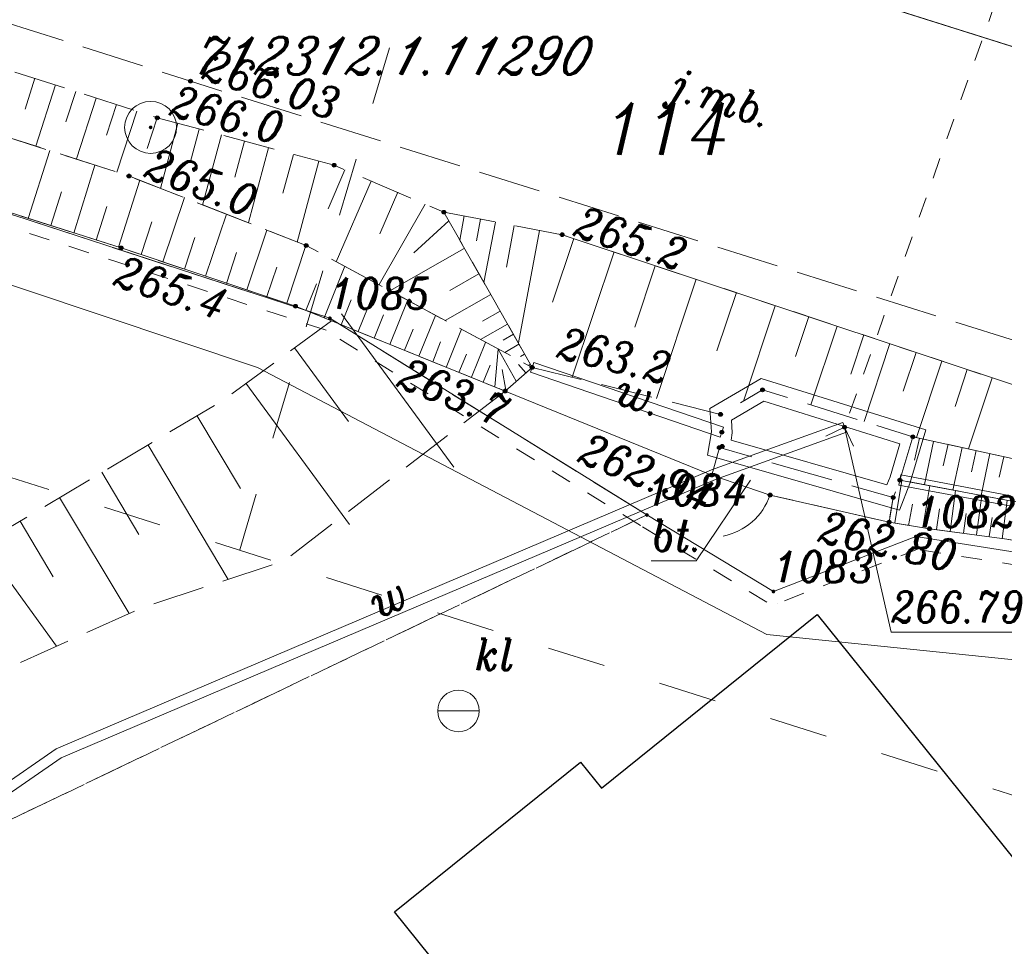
# Model space of a CAD drawing. Header units: metres. Extents: x 7435600 to 7436400, y 5537603 to 5538250.
# Tile 9 of 43: x 7435847 to 7435871, y 5537958 to 5537980. Entities that reach past the tile are written whole.
import ezdxf
from ezdxf.enums import TextEntityAlignment as Align

# ---------------------------------------------------------------- set-up
doc = ezdxf.new("R2010")
doc.units = ezdxf.units.M
doc.header["$MEASUREMENT"] = 0
for name, pattern in [('0.5_0.5', [1, 0.5, -0.5]), ('1.4_1.4', [2.8, 1.4, -1.4]), ('1.5_0.5', [2, 1.5, -0.5]), ('218-500', [1, 0.5, -0.5]), ('219-500', [0]), ('ib05_500', [1, 0.5, -0.5]), ('ktok04-500', [0]), ('mz1.0_0.5', [1.5, 1, -0.5]), ('mz1.25_0.5', [1.75, 1.25, -0.5])]:
    doc.linetypes.add(name, pattern=pattern)
doc.layers.get('0').update_dxf_attribs({"color": 2, "linetype": 'CONTINUOUS', "lineweight": 5})
doc.layers.add('!ramka', color=2, linetype='CONTINUOUS', lineweight=0)
for name, color, linetype in [('000 Inne (niezydentyfikowane)', 7, 'CONTINUOUS'), ('121-Punkt osnowy szczegółowej', 7, 'CONTINUOUS'), ('121-Punkt osnowy szczegółowej-Atr103', 7, 'CONTINUOUS'), ('140-Punkty robocze', 7, 'CONTINUOUS'), ('203-Punkt załamania granicy działki nie stabilizowany', 7, 'CONTINUOUS'), ('203-Punkt załamania granicy działki nie stabilizowany-Atr104', 7, 'CONTINUOUS'), ('211-Nr działki', 7, 'CONTINUOUS'), ('217-Granica konturu klasyfikcyjnego', 7, 'CONTINUOUS'), ('218-Granica użytku', 7, 'CONTINUOUS'), ('218-Granica użytku po granicy działki', 7, 'CONTINUOUS'), ('219-Linia granicy', 7, 'CONTINUOUS'), ('312-Budynek (powierzchnia)', 7, 'CONTINUOUS'), ('403-Punkt określonej wysokości', 7, 'CONTINUOUS'), ('bariera drogowa ochronna (linia)', 7, 'CONTINUOUS'), ('chodnik (powierzchnia)', 7, 'CONTINUOUS'), ('furtka (linia)', 7, 'CONTINUOUS'), ('furtka (linia) - symbol', 7, 'CONTINUOUS'), ('jezdnia (powierzchnia)', 7, 'CONTINUOUS'), ('jezdnia (powierzchnia)-Atr17', 7, 'CONTINUOUS'), ('krawężnik (linia)', 7, 'CONTINUOUS'), ('Miejsce błędu lub ostrzeżenia po kontroli', 7, 'CONTINUOUS'), ('murek oporowy (linia)', 7, 'CONTINUOUS'), ('ogrodzenie trwałe (linia)', 7, 'CONTINUOUS'), ('osadnik kanalizacji lokalnej (dół Chambeau) (punkt)', 7, 'CONTINUOUS'), ('osadnik kanalizacji lokalnej (dół Chambeau) (punkt)-Atr17', 7, 'CONTINUOUS'), ('plac (powierzchnia)', 7, 'CONTINUOUS'), ('plac (powierzchnia)-Atr17', 7, 'CONTINUOUS'), ('przepust (linia)', 7, 'CONTINUOUS'), ('przepust (linia) - symbol', 7, 'CONTINUOUS'), ('przewód gazowy (linia)', 7, 'CONTINUOUS'), ('punkt wysokościowy naturalny', 7, 'CONTINUOUS'), ('punkt wysokościowy naturalny-Atr2', 7, 'CONTINUOUS'), ('punkt wysokościowy sztuczny', 7, 'CONTINUOUS'), ('punkt wysokościowy sztuczny-Atr2', 7, 'CONTINUOUS'), ('rów melioracyjny  przydrożny (linia)', 7, 'CONTINUOUS'), ('rów melioracyjny  przydrożny (linia)-Atr17', 7, 'CONTINUOUS'), ('rów przydrożny (linia)', 7, 'CONTINUOUS'), ('rów przydrożny (linia)-Atr103', 7, 'CONTINUOUS'), ('skarpa nieumocniona (powierzchnia)', 7, 'CONTINUOUS'), ('skarpa umocniona (powierzchnia)', 7, 'CONTINUOUS')]:
    doc.layers.add(name, color=color, linetype=linetype)
doc.styles.get("Standard").update_dxf_attribs({"font": 'italic_1250.shx', "width": 0.75})
doc.linetypes.add('450-500k', pattern='A,2.5,0,[7,ksztalty.shx,S=0.714,R=0,X=0,Y=0],2.5', length=5)
doc.linetypes.add('902-500', pattern='A,3.75,0,[1,ksztalty.shx,S=0.5,R=0,X=0,Y=0],3.75', length=7.5)
doc.linetypes.add('ok01_500', pattern='A,1.75,0,[16,ksztalty.shx,S=1,R=0,X=0,Y=0],1.75', length=3.5)

# ---------------------------------------------------------------- blocks, each defined once
blk = doc.blocks.new('203')
at = {"linetype": 'Continuous', "lineweight": 0}
h = blk.add_hatch(color=0, dxfattribs=at)
edge = h.paths.add_edge_path()
edge.add_arc((0, 0), 0.045, 0, 360)
blk = doc.blocks.new('US07')
at = {"color": 0, "linetype": 'Continuous', "lineweight": 13}
for q in [(-0.5, 0), (0.5, 0)]:
    blk.add_line((0, 0), q, dxfattribs=at)
blk.add_circle((0, 0), 0.5, dxfattribs=at)
blk = doc.blocks.new('121')
at = {"linetype": 'Continuous', "lineweight": 13}
h = blk.add_hatch(color=0, dxfattribs=at)
edge = h.paths.add_edge_path()
edge.add_arc((0, 0), 0.045, 0, 360)
at = {"color": 0, "linetype": 'Continuous', "lineweight": 13}
blk.add_circle((0, 0), 0.625, dxfattribs=at)
blk = doc.blocks.new('OK04')
at = {"color": 0, "linetype": 'Continuous', "lineweight": 0}
blk.add_arc((1.5, 0.001), 1.5, 120, 180, dxfattribs=at)
blk = doc.blocks.new('IB05')
at = {"color": 0, "linetype": 'Continuous', "lineweight": 13}
for q in [(0.354, 0.354), (0.354, -0.354)]:
    blk.add_line((0, 0), q, dxfattribs=at)
blk = doc.blocks.new('PW02')
at = {"linetype": 'Continuous', "lineweight": 13}
h = blk.add_hatch(color=0, dxfattribs=at)
edge = h.paths.add_edge_path()
edge.add_arc((0, 0), 0.045, 0, 360)
blk = doc.blocks.new('PW01')
at = {"linetype": 'Continuous', "lineweight": 13}
h = blk.add_hatch(color=0, dxfattribs=at)
edge = h.paths.add_edge_path()
edge.add_arc((0, 0), 0.045, 0, 360)
blk = doc.blocks.new('PIKIETA')
at = {"color": 0}
blk.add_circle((0, 0), 0.045, dxfattribs=at)
blk = doc.blocks.new('801')
at = {"linetype": 'Continuous', "lineweight": 13}
h = blk.add_hatch(color=0, dxfattribs=at)
edge = h.paths.add_edge_path()
edge.add_arc((0, 0), 0.045, 0, 360)

msp = doc.modelspace()

# ---------------------------------------------------------------- linework, layer by layer
at = {"layer": '!ramka', "color": 251, "linetype": 'Continuous', "lineweight": 13}
msp.add_3dface([(7435692.445, 5538052.761), (7436192.445, 5538052.761), (7436192.445, 5537747.761), (7435692.445, 5537747.761)], dxfattribs=at)
at = {"layer": '000 Inne (niezydentyfikowane)', "color": 251, "linetype": 'Continuous', "lineweight": 13}
for p, q in [((7435855.19, 5537973.33), (7435857.89, 5537969.64)), ((7435854.06, 5537972.51), (7435855.36, 5537970.74)), ((7435852.89, 5537971.66), (7435855.38, 5537968.26)), ((7435851.71, 5537970.88), (7435852.76, 5537969.13)), ((7435850.54, 5537970.17), (7435852.46, 5537966.94)), ((7435849.43, 5537969.52), (7435850.32, 5537968.02)), ((7435848.41, 5537968.91), (7435850.08, 5537966.12)), ((7435847.46, 5537968.34), (7435848.26, 5537967)), ((7435846.56, 5537967.79), (7435848.34, 5537965.34))]:
    msp.add_line(p, q, dxfattribs=at)
at = {"layer": '000 Inne (niezydentyfikowane)', "color": 251, "linetype": 'Continuous', "lineweight": 13, "flags": 128}
for points in [[(7435847.82, 5537978.99), (7435847.58, 5537978.25)], [(7435848.31, 5537978.83), (7435847.84, 5537977.36)], [(7435848.8, 5537978.67), (7435848.56, 5537977.94)], [(7435849.29, 5537978.51), (7435848.82, 5537977.05)], [(7435849.78, 5537978.36), (7435849.54, 5537977.62)], [(7435850.27, 5537978.2), (7435849.79, 5537976.73)], [(7435850.76, 5537978.04), (7435850.52, 5537977.3)], [(7435851.25, 5537977.91), (7435850.84, 5537976.34)], [(7435851.77, 5537977.77), (7435851.55, 5537976.96)], [(7435852.3, 5537977.63), (7435851.85, 5537975.94)], [(7435852.86, 5537977.48), (7435852.62, 5537976.61)], [(7435853.43, 5537977.32), (7435852.95, 5537975.52)], [(7435847.66, 5537975.62), (7435848.18, 5537977.25)], [(7435854.03, 5537977.16), (7435853.78, 5537976.23)], [(7435848.75, 5537975.27), (7435849.26, 5537976.9)], [(7435854.64, 5537977), (7435854.12, 5537975.05)], [(7435855.27, 5537976.79), (7435854.87, 5537975.85)], [(7435849.83, 5537974.93), (7435850.34, 5537976.54)], [(7435855.9, 5537976.52), (7435855.06, 5537974.58)], [(7435848.2, 5537975.45), (7435848.46, 5537976.26)], [(7435856.54, 5537976.25), (7435856.11, 5537975.25)], [(7435849.29, 5537975.1), (7435849.55, 5537975.91)], [(7435850.89, 5537974.58), (7435851.41, 5537976.12)], [(7435857.2, 5537975.96), (7435856.09, 5537974.03)], [(7435851.92, 5537974.23), (7435852.42, 5537975.72)], [(7435858.14, 5537975.68), (7435858.03, 5537975.1)], [(7435850.37, 5537974.75), (7435850.63, 5537975.54)], [(7435857.77, 5537975.56), (7435856.93, 5537974.79)], [(7435858.53, 5537975.6), (7435858.43, 5537975.08)], [(7435858.89, 5537975.53), (7435858.61, 5537974.08)], [(7435859.34, 5537975.45), (7435859.15, 5537974.45)], [(7435852.91, 5537973.9), (7435853.39, 5537975.34)], [(7435859.95, 5537975.33), (7435859.44, 5537972.63)], [(7435851.41, 5537974.4), (7435851.66, 5537975.16)], [(7435853.87, 5537973.58), (7435854.33, 5537974.97)], [(7435860.77, 5537975.14), (7435860.26, 5537973.61)], [(7435852.42, 5537974.06), (7435852.66, 5537974.8)], [(7435858.14, 5537974.9), (7435856.35, 5537973.88)], [(7435861.74, 5537974.82), (7435860.73, 5537971.8)], [(7435854.77, 5537973.23), (7435855.27, 5537974.47)], [(7435862.73, 5537974.48), (7435862.24, 5537973.01)], [(7435853.39, 5537973.74), (7435853.63, 5537974.45)], [(7435858.49, 5537974.29), (7435857.79, 5537973.89)], [(7435854.33, 5537973.41), (7435854.59, 5537974.05)], [(7435855.59, 5537972.9), (7435856.05, 5537974.05)], [(7435863.71, 5537974.16), (7435862.76, 5537971.29)], [(7435858.78, 5537973.79), (7435857.68, 5537973.17)], [(7435864.68, 5537973.84), (7435864.21, 5537972.44)], [(7435855.18, 5537973.06), (7435855.42, 5537973.66)], [(7435856.35, 5537972.59), (7435856.78, 5537973.66)], [(7435865.61, 5537973.52), (7435864.85, 5537971.23)], [(7435855.97, 5537972.74), (7435856.2, 5537973.3)], [(7435857.05, 5537972.31), (7435857.45, 5537973.29)], [(7435859, 5537973.39), (7435858.58, 5537973.15)], [(7435859.18, 5537973.08), (7435858.53, 5537972.71)], [(7435866.42, 5537973.26), (7435866.1, 5537972.3)], [(7435856.7, 5537972.45), (7435856.91, 5537972.96)], [(7435857.7, 5537972.04), (7435858.07, 5537972.96)], [(7435859.32, 5537972.84), (7435859.07, 5537972.69)], [(7435867.1, 5537973.03), (7435866.47, 5537971.14)], [(7435867.74, 5537972.82), (7435867.43, 5537971.88)], [(7435857.38, 5537972.17), (7435857.57, 5537972.65)], [(7435858.31, 5537971.8), (7435858.65, 5537972.64)], [(7435859.45, 5537972.6), (7435859.11, 5537972.4)], [(7435868.37, 5537972.61), (7435867.75, 5537970.74)], [(7435858.01, 5537971.92), (7435858.19, 5537972.36)], [(7435858.87, 5537971.57), (7435858.95, 5537972.48)], [(7435859.39, 5537971.71), (7435858.95, 5537972.48)], [(7435859.59, 5537972.36), (7435859.49, 5537972.3)], [(7435869, 5537972.4), (7435868.69, 5537971.47)], [(7435859.62, 5537971.91), (7435859.44, 5537972.11)], [(7435859.73, 5537972.12), (7435859.68, 5537972.09)], [(7435869.62, 5537972.19), (7435869.01, 5537970.35)], [(7435858.59, 5537971.68), (7435858.76, 5537972.09)], [(7435859.14, 5537971.49), (7435859.05, 5537971.99)], [(7435870.23, 5537971.99), (7435869.94, 5537971.1)], [(7435870.83, 5537971.79), (7435870.26, 5537970.08)], [(7435868.49, 5537968.3), (7435868.66, 5537969.32)], [(7435869.16, 5537968.19), (7435869.33, 5537969.2)], [(7435869.82, 5537968.09), (7435869.95, 5537969.08)], [(7435870.45, 5537968.01), (7435870.58, 5537968.96)], [(7435871.07, 5537967.92), (7435871.19, 5537968.84)], [(7435868.82, 5537968.24), (7435868.91, 5537968.75)], [(7435869.49, 5537968.14), (7435869.56, 5537968.64)], [(7435870.14, 5537968.05), (7435870.2, 5537968.53)], [(7435870.76, 5537967.97), (7435870.83, 5537968.43)]]:
    msp.add_lwpolyline(points, dxfattribs=at)
at = {"layer": '217-Granica konturu klasyfikcyjnego', "color": 3, "linetype": '1.5_0.5', "lineweight": 13, "flags": 128}
for points in [[(7435854.91, 5537973.22), (7435807.23, 5537988.77)], [(7435862.53, 5537968.49), (7435854.91, 5537973.22)], [(7435847.24, 5537961.17), (7435862.53, 5537968.49)]]:
    msp.add_lwpolyline(points, dxfattribs=at)
at = {"layer": '218-Granica użytku', "color": 3, "linetype": '218-500', "lineweight": 13, "flags": 128}
for points in [[(7435847.24, 5537961.17), (7435862.53, 5537968.49)], [(7435862.53, 5537968.49), (7435847.24, 5537961.17)]]:
    msp.add_lwpolyline(points, dxfattribs=at)
at = {"layer": '218-Granica użytku po granicy działki', "color": 3, "linetype": '0.5_0.5', "lineweight": 13}
for p, q in [((7435854.817, 5537972.935), (7435807.137, 5537988.485)), ((7435862.372, 5537968.235), (7435854.752, 5537972.965)), ((7435854.752, 5537972.965), (7435854.752, 5537972.965)), ((7435854.752, 5537972.965), (7435854.752, 5537972.965)), ((7435854.817, 5537972.935), (7435854.817, 5537972.935)), ((7435854.817, 5537972.935), (7435854.817, 5537972.935)), ((7435862.372, 5537968.235), (7435862.372, 5537968.235)), ((7435862.372, 5537968.235), (7435862.372, 5537968.235)), ((7435865.415, 5537966.393), (7435862.375, 5537968.233)), ((7435862.375, 5537968.233), (7435862.375, 5537968.233)), ((7435862.375, 5537968.233), (7435862.375, 5537968.233)), ((7435869.098, 5537967.69), (7435865.678, 5537966.37)), ((7435878.484, 5537966.174), (7435868.944, 5537967.674)), ((7435868.944, 5537967.674), (7435868.944, 5537967.674)), ((7435868.944, 5537967.674), (7435868.944, 5537967.674)), ((7435869.098, 5537967.69), (7435869.098, 5537967.69)), ((7435869.098, 5537967.69), (7435869.098, 5537967.69)), ((7435865.415, 5537966.393), (7435865.415, 5537966.393)), ((7435865.415, 5537966.393), (7435865.415, 5537966.393)), ((7435865.678, 5537966.37), (7435865.678, 5537966.37)), ((7435865.678, 5537966.37), (7435865.678, 5537966.37))]:
    msp.add_line(p, q, dxfattribs=at)
at = {"layer": '219-Linia granicy', "color": 3, "linetype": '219-500', "lineweight": 13, "flags": 128}
for points in [[(7435854.91, 5537973.22), (7435807.23, 5537988.77)], [(7435862.53, 5537968.49), (7435854.91, 5537973.22)], [(7435865.57, 5537966.65), (7435862.53, 5537968.49)], [(7435868.99, 5537967.97), (7435865.57, 5537966.65)], [(7435878.53, 5537966.47), (7435868.99, 5537967.97)]]:
    msp.add_lwpolyline(points, dxfattribs=at)
at = {"layer": '312-Budynek (powierzchnia)', "color": 251, "linetype": 'Continuous', "lineweight": 25, "flags": 128}
for points in [[(7435861.44, 5537961.92), (7435866.62, 5537966.1)], [(7435866.62, 5537966.1), (7435874.55, 5537956.24)], [(7435856.46, 5537958.95), (7435860.93, 5537962.55)], [(7435860.93, 5537962.55), (7435861.44, 5537961.92)], [(7435858.47, 5537956.45), (7435856.46, 5537958.95)]]:
    msp.add_lwpolyline(points, dxfattribs=at)
at = {"layer": 'bariera drogowa ochronna (linia)', "color": 251, "linetype": 'ok01_500', "lineweight": 13, "flags": 128}
msp.add_lwpolyline([(7435877.46, 5537969.58), (7435860.49, 5537975.23)], dxfattribs=at)
at = {"layer": 'chodnik (powierzchnia)', "color": 251, "linetype": 'mz1.0_0.5', "lineweight": 13, "flags": 128}
msp.add_lwpolyline([(7435854.62, 5537987.38), (7435875.4, 5537980.86), (7435876.13, 5537980.13), (7435895.63, 5537973.87), (7435920.13, 5537965.87), (7435933.25, 5537961.79), (7435947.66, 5537957.24), (7435949.05, 5537956.84), (7435948.59, 5537955.3), (7435932.89, 5537960.3), (7435919.95, 5537964.35), (7435895.13, 5537972.13), (7435875.07, 5537978.57), (7435853.94, 5537985.24)], close=True, dxfattribs=at)
at = {"layer": 'furtka (linia)', "color": 251, "linetype": 'ktok04-500', "lineweight": 13, "flags": 128}
msp.add_lwpolyline([(7435865.49, 5537968.97), (7435864.09, 5537969.45)], dxfattribs=at)
at = {"layer": 'jezdnia (powierzchnia)', "color": 251, "linetype": '1.5_0.5', "lineweight": 13, "flags": 128}
msp.add_lwpolyline([(7435787.98, 5537999.13), (7435812.53, 5537991.36), (7435837.49, 5537983.4), (7435851.56, 5537978.92), (7435872.9, 5537972.2), (7435884.62, 5537968.52), (7435893.22, 5537965.82), (7435917.63, 5537958.09), (7435931.26, 5537953.8), (7435946.49, 5537948.88), (7435956.04, 5537945.83), (7435981.79, 5537937.53), (7436000.26, 5537931.81), (7436006.5, 5537929.57), (7436018.45, 5537924.52), (7436030.52, 5537919.43), (7436040.91, 5537915.64), (7436044.65, 5537914.31), (7436047.5, 5537913.32), (7436048.48, 5537913.11), (7436051.09, 5537912.8), (7436055.46, 5537912.3), (7436060.57, 5537911.81), (7436062.36, 5537911.5), (7436063.03, 5537911.36), (7436070.16, 5537909.02), (7436075.77, 5537907.07), (7436087.88, 5537902.7), (7436092.65, 5537900.86), (7436104.8, 5537895.98), (7436111.99, 5537892.99), (7436117.36, 5537890.77), (7436120.52, 5537889.46), (7436121.95, 5537888.81), (7436122.58, 5537888.36), (7436123.09, 5537887.94), (7436123.7, 5537887.23), (7436124.27, 5537886.43), (7436124.63, 5537885.44), (7436124.96, 5537883.49), (7436124.82, 5537882.04), (7436132.59, 5537891.94), (7436128.79, 5537893.6), (7436127.56, 5537894.18), (7436120.05, 5537897.35), (7436109.2, 5537901.85), (7436098.73, 5537906.14), (7436090.27, 5537909.41), (7436082.51, 5537912.25), (7436078.14, 5537913.79), (7436065.14, 5537918.22), (7436053.81, 5537921.98), (7436047.55, 5537924.02), (7436039.35, 5537926.69), (7436033.49, 5537928.6), (7436025.95, 5537930.99), (7436016.54, 5537933.92), (7436002.02, 5537938.44), (7435996.37, 5537940.2), (7435994.48, 5537940.74), (7435983.95, 5537944.1), (7435976.31, 5537946.5), (7435971.56, 5537947.96), (7435963.8, 5537950.41), (7435957.25, 5537952.56), (7435948.59, 5537955.3), (7435932.89, 5537960.3), (7435919.95, 5537964.35), (7435895.13, 5537972.13), (7435875.07, 5537978.57), (7435853.94, 5537985.24), (7435845.26, 5537987.99), (7435839.58, 5537989.79), (7435830.87, 5537992.55), (7435814.74, 5537997.65), (7435806.05, 5538000.41), (7435789.9, 5538005.53), (7435788.87, 5538002.22)], close=True, dxfattribs=at)
at = {"layer": 'krawężnik (linia)', "color": 251, "linetype": 'Continuous', "lineweight": 13, "flags": 128}
for points in [[(7436002.02, 5537938.44), (7435996.37, 5537940.2), (7435994.48, 5537940.74), (7435983.95, 5537944.1), (7435976.31, 5537946.5), (7435971.56, 5537947.96), (7435963.8, 5537950.41), (7435957.25, 5537952.56), (7435948.59, 5537955.3), (7435932.89, 5537960.3), (7435919.95, 5537964.35), (7435895.13, 5537972.13), (7435875.07, 5537978.57), (7435853.94, 5537985.24), (7435845.26, 5537987.99), (7435839.58, 5537989.79), (7435830.87, 5537992.55), (7435814.74, 5537997.65), (7435806.05, 5538000.41), (7435789.9, 5538005.53)], [(7435971.56, 5537947.96), (7435963.8, 5537950.41), (7435957.25, 5537952.56), (7435948.59, 5537955.3), (7435932.89, 5537960.3), (7435919.95, 5537964.35), (7435895.13, 5537972.13), (7435875.07, 5537978.57), (7435853.94, 5537985.24), (7435845.26, 5537987.99), (7435839.58, 5537989.79), (7435830.87, 5537992.55), (7435814.74, 5537997.65), (7435806.05, 5538000.41), (7435789.9, 5538005.53)]]:
    msp.add_lwpolyline(points, dxfattribs=at)
at = {"layer": 'Miejsce błędu lub ostrzeżenia po kontroli', "color": 214, "linetype": '1.4_1.4', "lineweight": 13, "flags": 128}
for points in [[(7435852.74, 5537967.65), (7435859.81, 5537991.37)], [(7435788.1, 5537988.14), (7435873.32, 5537961.12), (7435873.74, 5537956.16), (7435864.44, 5537950.16), (7435853.85, 5537944.79), (7435845.04, 5537940.91), (7435837.11, 5537941.64)]]:
    msp.add_lwpolyline(points, dxfattribs=at)
at = {"layer": 'murek oporowy (linia)', "color": 251, "linetype": '450-500k', "lineweight": 13}
for p, q in [((7435864.04, 5537971.047), (7435865.279, 5537971.771)), ((7435865.279, 5537971.771), (7435869.23, 5537970.535)), ((7435864.078, 5537970.492), (7435864.04, 5537971.047)), ((7435863.988, 5537969.931), (7435864.078, 5537970.492)), ((7435869.23, 5537970.535), (7435868.847, 5537969.25)), ((7435868.602, 5537968.606), (7435863.988, 5537969.931)), ((7435868.847, 5537969.25), (7435868.602, 5537968.606))]:
    msp.add_line(p, q, dxfattribs=at)
at = {"layer": 'murek oporowy (linia)', "color": 251, "lineweight": 13}
for p, q in [((7435864.56, 5537970.773), (7435865.341, 5537971.229)), ((7435865.341, 5537971.229), (7435868.61, 5537970.205)), ((7435864.582, 5537970.468), (7435864.56, 5537970.773)), ((7435864.552, 5537970.289), (7435864.582, 5537970.468)), ((7435868.298, 5537969.214), (7435864.552, 5537970.289)), ((7435868.61, 5537970.205), (7435868.373, 5537969.41)), ((7435868.373, 5537969.41), (7435868.298, 5537969.214))]:
    msp.add_line(p, q, dxfattribs=at)
at = {"layer": 'ogrodzenie trwałe (linia)', "color": 251, "linetype": '902-500', "lineweight": 13, "flags": 128}
for points in [[(7435806.36, 5537989.09), (7435811.65, 5537987.33), (7435836.24, 5537979.26), (7435849.89, 5537974.91), (7435854.08, 5537973.51), (7435859.12, 5537971.47), (7435864.09, 5537969.45)], [(7435865.49, 5537968.97), (7435868.35, 5537968.32), (7435869.32, 5537968.16), (7435871.18, 5537967.91), (7435876.23, 5537966.98), (7435884.18, 5537964.74), (7435880.34, 5537958.56), (7435874.8, 5537953.09), (7435869.48, 5537949.45), (7435856.38, 5537942.78), (7435845.45, 5537937.89), (7435844.362, 5537937.89)]]:
    msp.add_lwpolyline(points, dxfattribs=at)
at = {"layer": 'plac (powierzchnia)', "color": 251, "linetype": '1.5_0.5', "lineweight": 13, "flags": 128}
msp.add_lwpolyline([(7435864.09, 5537969.45), (7435864.27, 5537970.11), (7435868.45, 5537968.91), (7435868.35, 5537968.32), (7435865.49, 5537968.97)], close=True, dxfattribs=at)
at = {"layer": 'plac (powierzchnia)-Atr17', "color": 251, "lineweight": 13, "flags": 128}
msp.add_lwpolyline([(7435865.02, 5537969.33), (7435863.71, 5537967.39), (7435862.63, 5537967.39)], dxfattribs=at)
at = {"layer": 'przepust (linia)', "color": 251, "linetype": 'ib05_500', "lineweight": 13, "flags": 128}
msp.add_lwpolyline([(7435872.25, 5537984.6), (7435867.28, 5537970.6)], dxfattribs=at)
at = {"layer": 'przewód gazowy (linia)', "color": 40, "linetype": 'Continuous', "lineweight": 13, "flags": 128}
msp.add_lwpolyline([(7435888.27, 5537961.03), (7435881.31, 5537963.88), (7435880.29, 5537964.09), (7435865.41, 5537965.62), (7435853.17, 5537972.04), (7435830.66, 5537979.57), (7435805.23, 5537987.38), (7435800.59, 5537988.89), (7435788.53, 5537992.86)], dxfattribs=at)
at = {"layer": 'punkt wysokościowy sztuczny-Atr2', "color": 251, "lineweight": 9, "flags": 128}
msp.add_lwpolyline([(7435867.28, 5537970.6), (7435868.4, 5537965.67), (7435871.45, 5537965.67)], dxfattribs=at)
at = {"layer": 'rów melioracyjny  przydrożny (linia)', "color": 251, "linetype": 'Continuous', "lineweight": 13}
for p, q in [((7435859.811, 5537972.158), (7435859.729, 5537971.922)), ((7435859.811, 5537972.158), (7435864.371, 5537970.598)), ((7435859.729, 5537971.922), (7435864.289, 5537970.362)), ((7435864.371, 5537970.598), (7435864.289, 5537970.362)), ((7435868.633, 5537969.453), (7435868.587, 5537969.207)), ((7435868.633, 5537969.453), (7435871.279, 5537968.953)), ((7435868.587, 5537969.207), (7435871.241, 5537968.707))]:
    msp.add_line(p, q, dxfattribs=at)
at = {"layer": 'rów przydrożny (linia)', "color": 251, "linetype": 'Continuous', "lineweight": 13}
for p, q in [((7435864.084, 5537969.576), (7435867.237, 5537970.718)), ((7435867.237, 5537970.718), (7435867.323, 5537970.482)), ((7435864.176, 5537969.344), (7435867.323, 5537970.482)), ((7435848.329, 5537962.87), (7435864.084, 5537969.576)), ((7435848.451, 5537962.65), (7435864.176, 5537969.344)), ((7435843.584, 5537959.609), (7435848.329, 5537962.87)), ((7435843.736, 5537959.411), (7435848.451, 5537962.65))]:
    msp.add_line(p, q, dxfattribs=at)
at = {"layer": 'skarpa nieumocniona (powierzchnia)', "color": 251, "linetype": 'mz1.25_0.5', "lineweight": 13, "flags": 128}
for points in [[(7435788.61, 5537996.68), (7435788.52, 5537997.93), (7435812.25, 5537990.44), (7435837.07, 5537982.44), (7435850.76, 5537978.04), (7435855.01, 5537976.9), (7435857.65, 5537975.77), (7435859.77, 5537972.04), (7435854.34, 5537974.97), (7435850.08, 5537976.64), (7435836.57, 5537980.97), (7435812.07, 5537988.89)], [(7435788.61, 5537996.68), (7435787.61, 5537995.18), (7435806.36, 5537989.09), (7435811.65, 5537987.33), (7435836.24, 5537979.26), (7435849.89, 5537974.91), (7435854.08, 5537973.51), (7435859.12, 5537971.47), (7435859.77, 5537972.04), (7435854.34, 5537974.97), (7435850.08, 5537976.64), (7435836.57, 5537980.97), (7435812.07, 5537988.89)], [(7435857.65, 5537975.77), (7435860.49, 5537975.23), (7435877.46, 5537969.58), (7435877.51, 5537968.97), (7435876.67, 5537969.11), (7435871.49, 5537969.81), (7435868.92, 5537970.37), (7435865.31, 5537971.5), (7435864.3, 5537970.91), (7435859.77, 5537972.04)], [(7435859.12, 5537971.47), (7435853.8, 5537967.38), (7435850.42, 5537966.27), (7435841.72, 5537962.36), (7435840.16, 5537962.38), (7435843.62, 5537965.47), (7435846.62, 5537967.84), (7435852.31, 5537971.23), (7435854.95, 5537973.16)], [(7435884.18, 5537964.74), (7435876.23, 5537966.98), (7435871.18, 5537967.91), (7435869.32, 5537968.16), (7435868.35, 5537968.32), (7435868.45, 5537968.91), (7435868.61, 5537969.33), (7435871.26, 5537968.83), (7435876.46, 5537968.18), (7435877.76, 5537967.94), (7435883.43, 5537966.28), (7435884.46, 5537965.94)]]:
    msp.add_lwpolyline(points, close=True, dxfattribs=at)
at = {"layer": 'skarpa umocniona (powierzchnia)', "color": 251, "linetype": 'Continuous', "lineweight": 13, "flags": 128}
msp.add_lwpolyline([(7435883.43, 5537966.28), (7435883.39, 5537966.89), (7435877.51, 5537968.97), (7435876.67, 5537969.11), (7435871.49, 5537969.81), (7435868.92, 5537970.37), (7435868.61, 5537969.33), (7435871.26, 5537968.83), (7435876.46, 5537968.18), (7435877.76, 5537967.94)], close=True, dxfattribs=at)
for points in [[(7435869.08, 5537970.34), (7435868.96, 5537969.81)], [(7435869.42, 5537970.26), (7435869.2, 5537969.22)], [(7435869.77, 5537970.19), (7435869.65, 5537969.67)], [(7435870.11, 5537970.11), (7435869.88, 5537969.09)], [(7435870.44, 5537970.04), (7435870.33, 5537969.53)], [(7435870.77, 5537969.97), (7435870.56, 5537968.96)], [(7435871.11, 5537969.89), (7435871, 5537969.4)]]:
    msp.add_lwpolyline(points, dxfattribs=at)

# ---------------------------------------------------------------- block references
at = {"layer": '121-Punkt osnowy szczegółowej', "color": 251, "linetype": 'Continuous', "lineweight": 13}
msp.add_blockref('121', (7435850.6, 5537977.81), dxfattribs=at)
at = {"layer": '140-Punkty robocze', "color": 1, "linetype": 'Continuous', "lineweight": 13}
for p in [(7435851.56, 5537978.92), (7435850.76, 5537978.04), (7435855.01, 5537976.9), (7435850.08, 5537976.64), (7435857.65, 5537975.77), (7435860.49, 5537975.23), (7435849.89, 5537974.91), (7435854.34, 5537974.97), (7435854.08, 5537973.51), (7435859.77, 5537972.04), (7435859.12, 5537971.47), (7435865.31, 5537971.5), (7435864.3, 5537970.91), (7435864.33, 5537970.48), (7435867.28, 5537970.6), (7435868.92, 5537970.37), (7435864.27, 5537970.11), (7435864.34, 5537970.14), (7435864.09, 5537969.45), (7435868.61, 5537969.33), (7435865.49, 5537968.97), (7435868.45, 5537968.91), (7435868.35, 5537968.32), (7435869.32, 5537968.16)]:
    msp.add_blockref('PIKIETA', p, dxfattribs=at)
at = {"layer": '203-Punkt załamania granicy działki nie stabilizowany', "color": 3, "linetype": 'Continuous', "lineweight": 13}
for p in [(7435854.91, 5537973.22), (7435862.53, 5537968.49), (7435868.99, 5537967.97), (7435865.57, 5537966.65)]:
    msp.add_blockref('203', p, dxfattribs=at)
at = {"layer": '403-Punkt określonej wysokości', "color": 251, "linetype": 'Continuous', "lineweight": 13}
for p in [(7435851.56, 5537978.92), (7435850.76, 5537978.04), (7435855.01, 5537976.9), (7435850.08, 5537976.64), (7435857.65, 5537975.77), (7435860.49, 5537975.23), (7435849.89, 5537974.91), (7435854.34, 5537974.97), (7435854.08, 5537973.51), (7435859.77, 5537972.04), (7435859.12, 5537971.47), (7435865.31, 5537971.5), (7435864.3, 5537970.91), (7435864.33, 5537970.48), (7435867.28, 5537970.6), (7435868.92, 5537970.37), (7435864.27, 5537970.11), (7435864.34, 5537970.14), (7435864.09, 5537969.45), (7435868.61, 5537969.33), (7435865.49, 5537968.97), (7435868.45, 5537968.91), (7435868.35, 5537968.32), (7435869.32, 5537968.16)]:
    msp.add_blockref('801', p, dxfattribs=at)
at = {"layer": 'furtka (linia) - symbol', "color": 251, "linetype": 'Continuous', "lineweight": 13, "rotation": 161.075}
msp.add_blockref('OK04', (7435865.49, 5537968.97), dxfattribs=at)
at = {"layer": 'osadnik kanalizacji lokalnej (dół Chambeau) (punkt)', "color": 251, "linetype": 'Continuous', "lineweight": 13}
msp.add_blockref('US07', (7435858, 5537963.78), dxfattribs=at)
at = {"layer": 'przepust (linia) - symbol', "color": 251, "linetype": 'Continuous', "lineweight": 13, "rotation": 250.455}
msp.add_blockref('IB05', (7435867.28, 5537970.6), dxfattribs=at)
at = {"layer": 'punkt wysokościowy naturalny', "color": 251, "linetype": 'Continuous', "lineweight": 13}
for p in [(7435850.76, 5537978.04), (7435850.08, 5537976.64), (7435860.49, 5537975.23), (7435849.89, 5537974.91), (7435859.77, 5537972.04), (7435859.12, 5537971.47)]:
    msp.add_blockref('PW01', p, dxfattribs=at)
at = {"layer": 'punkt wysokościowy sztuczny', "color": 251, "linetype": 'Continuous', "lineweight": 13}
for p in [(7435851.56, 5537978.92), (7435867.28, 5537970.6), (7435864.09, 5537969.45), (7435868.35, 5537968.32)]:
    msp.add_blockref('PW02', p, dxfattribs=at)

# ---------------------------------------------------------------- texts
at = {"layer": '121-Punkt osnowy szczegółowej-Atr103', "color": 251, "lineweight": 13, "oblique": 15, "width": 0.9}
msp.add_text('712312.1.11290', height=0.9, dxfattribs=at).set_placement((7435851.6, 5537978.81), align=Align.BOTTOM_LEFT)
at = {"layer": '203-Punkt załamania granicy działki nie stabilizowany-Atr104', "color": 251, "lineweight": 13, "width": 0.9}
for s, p in [('1085', (7435854.91, 5537973.22)), ('1084', (7435862.53, 5537968.49)), ('1082', (7435868.99, 5537967.97)), ('1083', (7435865.57, 5537966.65))]:
    msp.add_text(s, height=0.75, dxfattribs=at).set_placement(p, align=Align.BOTTOM_LEFT)
at = {"layer": '211-Nr działki', "color": 3, "linetype": 'Continuous', "lineweight": 13, "width": 0.9}
msp.add_text('114', height=1.25, dxfattribs=at).set_placement((7435861.5, 5537978.4), align=Align.TOP_LEFT)
at = {"layer": 'jezdnia (powierzchnia)-Atr17', "color": 251, "lineweight": 13, "width": 0.9}
msp.add_text('j.mb.', height=0.75, rotation=-17.479, dxfattribs=at).set_placement((7435863.05, 5537978.53))
at = {"layer": 'osadnik kanalizacji lokalnej (dół Chambeau) (punkt)-Atr17', "color": 251, "lineweight": 13, "width": 0.9}
msp.add_text('kl', height=0.75, dxfattribs=at).set_placement((7435858.4, 5537964.76))
at = {"layer": 'plac (powierzchnia)-Atr17', "color": 251, "lineweight": 13, "width": 0.9}
msp.add_text('bt.', height=0.75, dxfattribs=at).set_placement((7435862.63, 5537967.397), align=Align.BOTTOM_LEFT)
at = {"layer": 'punkt wysokościowy naturalny-Atr2', "color": 251, "lineweight": 13, "width": 0.9}
for s, rotation, p in [('266.0', -15.015, (7435851.02, 5537978.11)), ('265.0', 338.594, (7435850.41, 5537976.64)), ('265.2', 341.585, (7435860.73, 5537975.22)), ('265.4', -18.476, (7435849.67, 5537974.03)), ('263.2', 345.994, (7435860.33, 5537972.29)), ('263.7', -22.036, (7435856.48, 5537971.6))]:
    msp.add_text(s, height=0.75, rotation=rotation, dxfattribs=at).set_placement(p)
at = {"layer": 'punkt wysokościowy sztuczny-Atr2', "color": 251, "lineweight": 9, "width": 0.9}
for s, rotation, p in [('266.03', -17.479, (7435851.8, 5537978.99)), ('262.94', -22.119, (7435860.83, 5537969.79)), ('262.80', -12.804, (7435866.61, 5537967.86))]:
    msp.add_text(s, height=0.75, rotation=rotation, dxfattribs=at).set_placement(p)
msp.add_text('266.79', height=0.75, dxfattribs=at).set_placement((7435868.4, 5537965.678), align=Align.BOTTOM_LEFT)
at = {"layer": 'rów melioracyjny  przydrożny (linia)-Atr17', "color": 251, "lineweight": 13, "width": 0.9}
msp.add_text('w.', height=0.75, rotation=-18.886, dxfattribs=at).set_placement((7435861.72, 5537971.2))
at = {"layer": 'rów przydrożny (linia)-Atr103', "color": 251, "lineweight": 13, "width": 0.9}
msp.add_text('w', height=0.75, rotation=23.133, dxfattribs=at).set_placement((7435856.06, 5537966))

doc.saveas('drawing.dxf')
